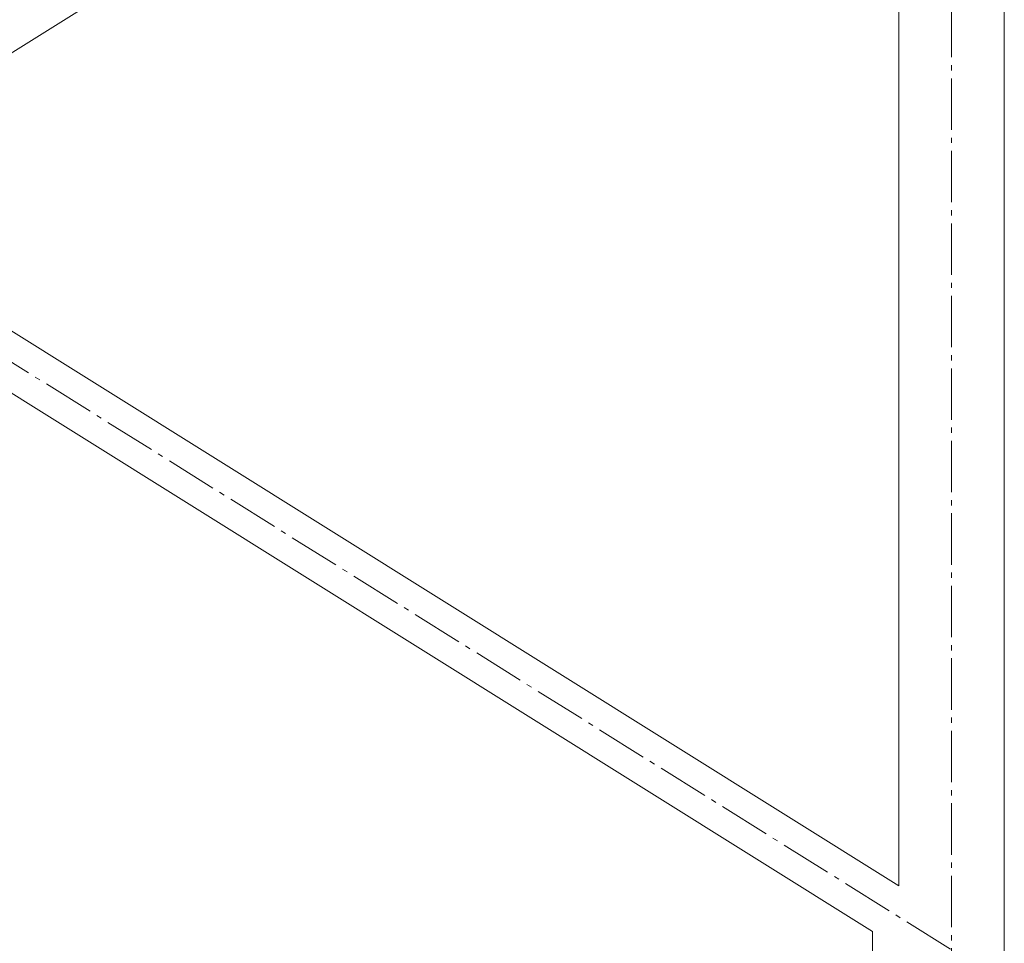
# Model space of a CAD drawing. Header units: millimetres. Extents: x -916886 to 3713765, y -2985421 to 1675785.
# Tile 199 of 256: x 206077 to 207945, y 236525 to 238277. Entities that reach past the tile are written whole.
import ezdxf

# ---------------------------------------------------------------- set-up
doc = ezdxf.new("R2010")
doc.units = ezdxf.units.MM
doc.linetypes.add('AM_DIN_G_W050', pattern=[13.75, 9.75, -1.5, 1, -1.5])
doc.layers.add('A99_S_kce-pohl', color=7, linetype='Continuous', lineweight=5)

msp = doc.modelspace()

# ---------------------------------------------------------------- linework, layer by layer
at = {"layer": 'A99_S_kce-pohl', "color": 253, "linetype": 'AM_DIN_G_W050', "lineweight": 0, "ltscale": 10}
for points in [[(207845, 233255.3), (207845, 233255.3), (207845, 240950)], [(205545, 237950), (207945, 236450), (205695, 234950), (207945, 233650)]]:
    msp.add_lwpolyline(points, dxfattribs=at)
at = {"layer": 'A99_S_kce-pohl', "lineweight": 5}
for points in [[(207945, 240950), (207945, 233255.3)], [(207745, 239266), (205790.6, 238044.5)], [(207745, 239266), (207745, 236634)], [(205800.3, 237849.4), (207745, 236634)], [(205754.8, 237759.9), (207695, 236547.3)], [(207695, 236547.3), (207695, 236343.4)]]:
    msp.add_lwpolyline(points, dxfattribs=at)

doc.saveas('drawing.dxf')
